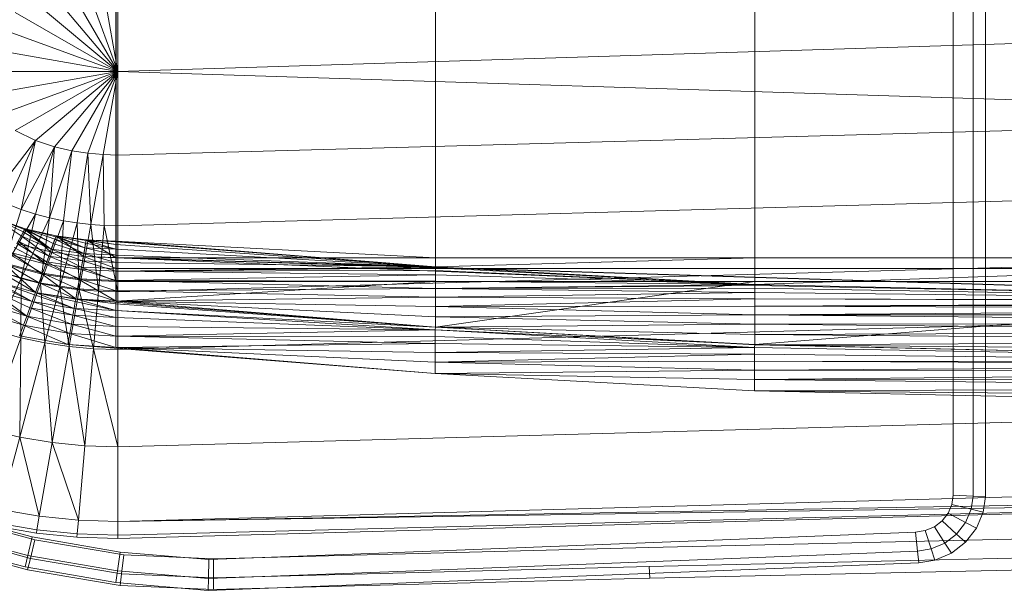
# Model space of a CAD drawing. Header units: metres. Extents: x 397.7 to 427.5, y 12.7 to 28.4.
# Tile 77 of 142: x 406.869 to 407.223, y 27.037 to 27.242. Entities that reach past the tile are written whole.
import ezdxf

# ---------------------------------------------------------------- set-up
doc = ezdxf.new("R2010")
doc.units = ezdxf.units.M
doc.layers.add('A-DETL-____-MBND', color=7, linetype='Continuous', lineweight=18)

# ---------------------------------------------------------------- blocks, each defined once
blk = doc.blocks.new('Family - Inodor P2-153281-05_CLI_AIRE_P2')
at = {"layer": 'A-DETL-____-MBND', "color": 253, "true_color": 0xaaaaaa}
for p, q in [((0.51707, 0.12377), (0.51707, 0.27622)), ((0.51707, 0.12377), (0.51707, 0.27622)), ((0.51707, 0.12377), (0.51707, 0.27622)), ((0.51707, 0.27622), (0.51707, 0.12377)), ((0.52427, 0.27623), (0.52427, 0.12377)), ((0.52427, 0.27623), (0.52427, 0.12377)), ((0.52871, 0.27623), (0.52871, 0.12377)), ((0.52871, 0.27623), (0.52871, 0.12377)), ((0.21593, 0.13288), (0.21593, 0.26697)), ((0.21593, 0.26697), (0.21593, 0.13288)), ((0.33082, 0.26697), (0.33082, 0.13288)), ((0.33082, 0.26697), (0.33082, 0.13288)), ((0.33082, 0.26697), (0.33082, 0.13288)), ((0.33082, 0.26697), (0.33082, 0.13288)), ((0.44571, 0.26697), (0.44571, 0.13288)), ((0.44571, 0.26697), (0.44571, 0.13288)), ((0.44571, 0.26697), (0.44571, 0.13288)), ((0.44571, 0.26697), (0.44571, 0.13288)), ((0.21587, 0.2609), (0.21587, 0.13894)), ((0.21587, 0.2609), (0.21587, 0.13894)), ((0.21652, 0.19991), (0.19381, 0.22697)), ((0.21652, 0.19991), (0.20005, 0.22843)), ((0.21652, 0.19991), (0.20581, 0.22933)), ((0.21652, 0.19991), (0.21124, 0.22982)), ((0.21652, 0.22997), (0.21652, 0.19991)), ((0.21652, 0.19991), (0.18699, 0.22469)), ((0.21652, 0.19991), (0.17968, 0.22118)), ((0.21652, 0.19991), (0.17244, 0.21596)), ((0.7262, 0.2159), (0.21652, 0.19991)), ((0.21652, 0.19991), (0.16667, 0.2087)), ((0.21652, 0.19991), (0.16439, 0.19991)), ((0.21652, 0.19991), (0.16667, 0.19112)), ((0.21652, 0.19991), (0.17244, 0.18387)), ((0.21652, 0.19991), (0.17968, 0.17865)), ((0.21652, 0.19991), (0.18699, 0.17514)), ((0.21652, 0.19991), (0.19381, 0.17286)), ((0.21652, 0.19991), (0.20005, 0.17139)), ((0.21652, 0.19991), (0.20581, 0.1705)), ((0.21652, 0.19991), (0.21124, 0.17001)), ((0.7262, 0.18393), (0.21652, 0.19991)), ((0.21652, 0.16986), (0.21652, 0.19991)), ((0.7262, 0.18393), (0.21652, 0.16986)), ((0.18699, 0.17514), (0.17968, 0.17865)), ((0.18699, 0.17514), (0.1714, 0.1548)), ((0.18699, 0.17514), (0.17661, 0.15235)), ((0.18179, 0.15031), (0.18699, 0.17514)), ((0.19381, 0.17286), (0.18699, 0.17514)), ((0.19381, 0.17286), (0.18179, 0.15031)), ((0.19381, 0.17286), (0.18692, 0.14864)), ((0.19198, 0.14729), (0.19381, 0.17286)), ((0.20005, 0.17139), (0.19198, 0.14729)), ((0.20005, 0.17139), (0.19381, 0.17286)), ((0.19698, 0.14623), (0.20005, 0.17139)), ((0.20581, 0.1705), (0.20005, 0.17139)), ((0.20581, 0.1705), (0.20192, 0.14543)), ((0.21124, 0.17001), (0.20581, 0.1705)), ((0.20681, 0.14488), (0.20581, 0.1705)), ((0.21124, 0.17001), (0.20681, 0.14488)), ((0.21652, 0.16986), (0.21124, 0.17001)), ((0.21167, 0.14455), (0.21124, 0.17001)), ((0.21652, 0.14444), (0.21652, 0.16986)), ((0.7262, 0.15852), (0.21652, 0.14444)), ((0.18179, 0.15031), (0.17661, 0.15235)), ((0.17482, 0.12769), (0.18179, 0.15031)), ((0.18692, 0.14864), (0.18179, 0.15031)), ((0.18319, 0.14332), (0.1718, 0.14741)), ((0.1718, 0.14741), (0.18319, 0.14332)), ((0.1718, 0.14741), (0.18319, 0.14332)), ((0.1718, 0.14741), (0.18319, 0.14332)), ((0.1718, 0.14741), (0.18303, 0.14305)), ((0.1718, 0.14741), (0.18303, 0.14305)), ((0.1718, 0.14741), (0.18254, 0.1422)), ((0.1718, 0.14741), (0.18254, 0.1422)), ((0.1718, 0.14741), (0.18174, 0.14081)), ((0.1718, 0.14741), (0.18174, 0.14081)), ((0.18692, 0.14864), (0.17482, 0.12769)), ((0.1818, 0.12547), (0.18692, 0.14864)), ((0.19198, 0.14729), (0.1818, 0.12547)), ((0.19198, 0.14729), (0.18692, 0.14864)), ((0.18878, 0.1237), (0.19198, 0.14729)), ((0.19698, 0.14623), (0.18878, 0.1237)), ((0.19698, 0.14623), (0.19198, 0.14729)), ((0.19574, 0.12235), (0.19698, 0.14623)), ((0.20192, 0.14543), (0.19574, 0.12235)), ((0.20192, 0.14543), (0.19698, 0.14623)), ((0.20681, 0.14488), (0.20192, 0.14543)), ((0.20268, 0.12141), (0.20192, 0.14543)), ((0.18319, 0.14332), (0.18021, 0.13804)), ((0.18319, 0.14332), (0.18021, 0.13804)), ((0.18254, 0.1422), (0.18174, 0.14081)), ((0.18254, 0.1422), (0.18174, 0.14081)), ((0.18303, 0.14305), (0.18254, 0.1422)), ((0.18303, 0.14305), (0.18254, 0.1422)), ((0.1926, 0.136), (0.18254, 0.1422)), ((0.18254, 0.1422), (0.1926, 0.136)), ((0.18319, 0.14332), (0.18303, 0.14305)), ((0.18319, 0.14332), (0.18303, 0.14305)), ((0.19335, 0.13804), (0.18303, 0.14305)), ((0.18303, 0.14305), (0.1926, 0.136)), ((0.18303, 0.14305), (0.19335, 0.13804)), ((0.18303, 0.14305), (0.1926, 0.136)), ((0.19434, 0.14076), (0.18319, 0.14332)), ((0.18319, 0.14332), (0.19434, 0.14076)), ((0.18319, 0.14332), (0.19232, 0.13505)), ((0.18319, 0.14332), (0.19232, 0.13505)), ((0.19434, 0.14076), (0.18319, 0.14332)), ((0.18319, 0.14332), (0.19335, 0.13804)), ((0.18319, 0.14332), (0.19434, 0.14076)), ((0.18319, 0.14332), (0.19423, 0.14047)), ((0.18319, 0.14332), (0.19423, 0.14047)), ((0.18319, 0.14332), (0.19389, 0.13955)), ((0.18319, 0.14332), (0.19389, 0.13955)), ((0.18319, 0.14332), (0.19335, 0.13804)), ((0.20681, 0.14488), (0.20268, 0.12141)), ((0.21167, 0.14455), (0.20681, 0.14488)), ((0.2096, 0.12085), (0.20681, 0.14488)), ((0.21167, 0.14455), (0.2096, 0.12085)), ((0.21652, 0.14444), (0.21167, 0.14455)), ((0.21652, 0.12067), (0.21167, 0.14455)), ((0.21652, 0.14444), (0.21652, 0.12067)), ((0.18174, 0.14081), (0.18066, 0.13893)), ((0.18174, 0.14081), (0.18066, 0.13893)), ((0.19169, 0.13349), (0.18066, 0.13893)), ((0.18066, 0.13893), (0.19063, 0.13057)), ((0.18066, 0.13893), (0.19169, 0.13349)), ((0.18066, 0.13893), (0.19063, 0.13057)), ((0.1926, 0.136), (0.18174, 0.14081)), ((0.18174, 0.14081), (0.19169, 0.13349)), ((0.18174, 0.14081), (0.1926, 0.136)), ((0.18174, 0.14081), (0.19169, 0.13349)), ((0.19434, 0.14076), (0.19232, 0.13505)), ((0.19434, 0.14076), (0.19232, 0.13505)), ((0.19389, 0.13955), (0.19335, 0.13804)), ((0.19389, 0.13955), (0.19335, 0.13804)), ((0.19423, 0.14047), (0.19389, 0.13955)), ((0.19423, 0.14047), (0.19389, 0.13955)), ((0.20469, 0.13653), (0.19389, 0.13955)), ((0.19389, 0.13955), (0.20431, 0.13439)), ((0.19389, 0.13955), (0.20469, 0.13653)), ((0.19389, 0.13955), (0.20431, 0.13439)), ((0.19434, 0.14076), (0.19423, 0.14047)), ((0.19434, 0.14076), (0.19423, 0.14047)), ((0.20469, 0.13653), (0.19423, 0.14047)), ((0.19423, 0.14047), (0.20469, 0.13653)), ((0.20519, 0.13938), (0.19434, 0.14076)), ((0.19434, 0.14076), (0.20519, 0.13938)), ((0.19434, 0.14076), (0.2042, 0.1334)), ((0.19434, 0.14076), (0.2042, 0.1334)), ((0.20519, 0.13938), (0.19434, 0.14076)), ((0.19434, 0.14076), (0.20469, 0.13653)), ((0.19434, 0.14076), (0.20519, 0.13938)), ((0.19434, 0.14076), (0.20514, 0.13907)), ((0.19434, 0.14076), (0.20514, 0.13907)), ((0.19434, 0.14076), (0.20497, 0.13811)), ((0.19434, 0.14076), (0.20497, 0.13811)), ((0.19434, 0.14076), (0.20469, 0.13653)), ((0.20519, 0.13938), (0.2042, 0.1334)), ((0.20519, 0.13938), (0.2042, 0.1334)), ((0.20514, 0.13907), (0.20497, 0.13811)), ((0.20514, 0.13907), (0.20497, 0.13811)), ((0.20519, 0.13938), (0.20514, 0.13907)), ((0.20519, 0.13938), (0.20514, 0.13907)), ((0.21587, 0.13765), (0.20514, 0.13907)), ((0.20514, 0.13907), (0.21587, 0.13605)), ((0.20514, 0.13907), (0.21587, 0.13765)), ((0.20514, 0.13907), (0.21587, 0.13605)), ((0.20519, 0.13938), (0.21587, 0.13894)), ((0.20519, 0.13938), (0.21587, 0.13894)), ((0.20519, 0.13938), (0.21593, 0.13288)), ((0.20519, 0.13938), (0.21593, 0.13288)), ((0.21587, 0.13894), (0.20519, 0.13938)), ((0.20519, 0.13938), (0.21587, 0.13765)), ((0.20519, 0.13938), (0.21587, 0.13894)), ((0.20519, 0.13938), (0.21587, 0.13863)), ((0.20519, 0.13938), (0.21587, 0.13863)), ((0.20519, 0.13938), (0.21587, 0.13765)), ((0.33082, 0.1296), (0.21587, 0.13894)), ((0.21587, 0.13894), (0.33082, 0.13288)), ((0.21593, 0.13288), (0.21587, 0.13894)), ((0.21587, 0.13894), (0.33082, 0.13288)), ((0.21587, 0.13894), (0.33082, 0.13288)), ((0.21587, 0.13894), (0.21593, 0.13288)), ((0.21587, 0.13894), (0.33082, 0.13288)), ((0.21587, 0.13894), (0.21593, 0.13288)), ((0.33082, 0.1296), (0.21587, 0.13894)), ((0.21587, 0.13894), (0.21587, 0.13863)), ((0.21587, 0.13894), (0.33082, 0.1296)), ((0.21587, 0.13894), (0.21587, 0.13863)), ((0.21587, 0.13863), (0.21587, 0.13765)), ((0.33082, 0.1296), (0.21587, 0.13863)), ((0.21587, 0.13863), (0.33082, 0.1296)), ((0.21587, 0.13863), (0.21587, 0.13765)), ((0.19099, 0.13139), (0.17826, 0.13467)), ((0.17826, 0.13467), (0.19099, 0.13139)), ((0.17826, 0.13467), (0.18939, 0.127)), ((0.17826, 0.13467), (0.18939, 0.127)), ((0.19063, 0.13057), (0.17932, 0.13662)), ((0.17932, 0.13662), (0.19063, 0.13057)), ((0.19232, 0.13505), (0.18021, 0.13804)), ((0.19232, 0.13505), (0.18021, 0.13804)), ((0.18021, 0.13804), (0.19232, 0.13505)), ((0.18021, 0.13804), (0.19099, 0.13139)), ((0.18021, 0.13804), (0.19099, 0.13139)), ((0.19232, 0.13505), (0.19099, 0.13139)), ((0.19232, 0.13505), (0.19099, 0.13139)), ((0.1926, 0.136), (0.19169, 0.13349)), ((0.1926, 0.136), (0.19169, 0.13349)), ((0.2042, 0.1334), (0.19232, 0.13505)), ((0.2042, 0.1334), (0.19232, 0.13505)), ((0.19232, 0.13505), (0.2042, 0.1334)), ((0.19232, 0.13505), (0.20352, 0.12956)), ((0.19232, 0.13505), (0.20352, 0.12956)), ((0.19335, 0.13804), (0.1926, 0.136)), ((0.19335, 0.13804), (0.1926, 0.136)), ((0.20431, 0.13439), (0.1926, 0.136)), ((0.1926, 0.136), (0.20431, 0.13439)), ((0.1926, 0.136), (0.20385, 0.13176)), ((0.1926, 0.136), (0.20385, 0.13176)), ((0.20431, 0.13439), (0.19335, 0.13804)), ((0.19335, 0.13804), (0.20431, 0.13439)), ((0.20469, 0.13653), (0.20431, 0.13439)), ((0.20469, 0.13653), (0.20431, 0.13439)), ((0.20497, 0.13811), (0.20469, 0.13653)), ((0.20497, 0.13811), (0.20469, 0.13653)), ((0.21587, 0.13605), (0.20469, 0.13653)), ((0.20469, 0.13653), (0.21587, 0.13605)), ((0.20469, 0.13653), (0.21587, 0.13388)), ((0.20469, 0.13653), (0.21587, 0.13388)), ((0.21587, 0.13605), (0.20497, 0.13811)), ((0.20497, 0.13811), (0.21587, 0.13605)), ((0.21587, 0.13765), (0.21587, 0.13605)), ((0.33082, 0.1296), (0.21587, 0.13765)), ((0.21587, 0.13765), (0.33082, 0.1296)), ((0.21587, 0.13765), (0.21587, 0.13605)), ((0.33082, 0.1296), (0.21587, 0.13605)), ((0.21587, 0.13605), (0.21587, 0.13388)), ((0.21587, 0.13605), (0.33082, 0.1296)), ((0.21587, 0.13605), (0.21587, 0.13388)), ((0.7262, 0.13475), (0.21652, 0.12067)), ((0.19063, 0.13057), (0.17777, 0.13393)), ((0.17777, 0.13393), (0.18945, 0.12735)), ((0.17777, 0.13393), (0.19063, 0.13057)), ((0.17777, 0.13393), (0.18945, 0.12735)), ((0.19099, 0.13139), (0.18939, 0.127)), ((0.19099, 0.13139), (0.18939, 0.127)), ((0.19169, 0.13349), (0.19063, 0.13057)), ((0.19169, 0.13349), (0.19063, 0.13057)), ((0.20352, 0.12956), (0.19099, 0.13139)), ((0.19099, 0.13139), (0.20352, 0.12956)), ((0.19099, 0.13139), (0.20271, 0.12496)), ((0.19099, 0.13139), (0.20271, 0.12496)), ((0.20385, 0.13176), (0.19169, 0.13349)), ((0.19169, 0.13349), (0.20385, 0.13176)), ((0.19169, 0.13349), (0.20331, 0.1287)), ((0.19169, 0.13349), (0.20331, 0.1287)), ((0.20385, 0.13176), (0.20331, 0.1287)), ((0.20385, 0.13176), (0.20331, 0.1287)), ((0.2042, 0.1334), (0.20352, 0.12956)), ((0.2042, 0.1334), (0.20352, 0.12956)), ((0.20431, 0.13439), (0.20385, 0.13176)), ((0.20431, 0.13439), (0.20385, 0.13176)), ((0.21587, 0.1312), (0.20385, 0.13176)), ((0.20385, 0.13176), (0.21587, 0.1312)), ((0.20385, 0.13176), (0.21587, 0.1281)), ((0.20385, 0.13176), (0.21587, 0.1281)), ((0.21593, 0.13288), (0.2042, 0.1334)), ((0.2042, 0.1334), (0.21593, 0.13288)), ((0.2042, 0.1334), (0.7256, 0.11726)), ((0.7262, 0.11723), (0.2042, 0.1334)), ((0.2042, 0.1334), (0.7256, 0.11726)), ((0.21593, 0.13288), (0.2042, 0.1334)), ((0.2042, 0.1334), (0.21593, 0.13288)), ((0.2042, 0.1334), (0.21593, 0.12899)), ((0.2042, 0.1334), (0.21593, 0.12899)), ((0.21587, 0.13388), (0.20431, 0.13439)), ((0.20431, 0.13439), (0.21587, 0.13388)), ((0.20431, 0.13439), (0.21587, 0.1312)), ((0.20431, 0.13439), (0.21587, 0.1312)), ((0.33082, 0.1296), (0.21587, 0.13388)), ((0.21587, 0.13388), (0.21587, 0.1312)), ((0.21587, 0.13388), (0.33082, 0.1296)), ((0.21587, 0.13388), (0.21587, 0.1312)), ((0.33082, 0.1296), (0.21587, 0.1312)), ((0.21587, 0.1312), (0.21587, 0.1281)), ((0.21587, 0.1312), (0.33082, 0.1296)), ((0.21587, 0.1312), (0.21587, 0.1281)), ((0.33082, 0.13288), (0.21593, 0.13288)), ((0.33082, 0.13288), (0.21593, 0.13288)), ((0.21593, 0.13288), (0.7256, 0.11726)), ((0.33082, 0.1296), (0.21593, 0.13288)), ((0.33082, 0.13288), (0.21593, 0.13288)), ((0.21593, 0.13288), (0.33082, 0.1296)), ((0.21593, 0.13288), (0.44571, 0.12326)), ((0.21593, 0.13288), (0.44571, 0.12326)), ((0.21593, 0.13288), (0.7256, 0.11726)), ((0.21593, 0.13288), (0.33082, 0.13288)), ((0.21593, 0.13288), (0.21593, 0.12899)), ((0.33082, 0.13288), (0.21593, 0.13288)), ((0.21593, 0.13288), (0.21593, 0.12899)), ((0.33082, 0.13288), (0.33082, 0.1296)), ((0.44571, 0.13288), (0.33082, 0.13288)), ((0.44571, 0.13288), (0.33082, 0.1296)), ((0.44571, 0.13288), (0.33082, 0.13288)), ((0.44571, 0.13288), (0.33082, 0.1296)), ((0.44571, 0.13288), (0.33082, 0.13288)), ((0.44571, 0.13288), (0.33082, 0.13288)), ((0.33082, 0.13288), (0.33082, 0.12899)), ((0.33082, 0.13288), (0.33082, 0.12899)), ((0.72561, 0.13288), (0.44571, 0.13288)), ((0.72561, 0.13288), (0.44571, 0.12326)), ((0.72561, 0.13288), (0.44571, 0.13288)), ((0.44571, 0.12326), (0.44571, 0.13288)), ((0.72561, 0.13288), (0.44571, 0.12326)), ((0.44571, 0.13288), (0.44571, 0.12326)), ((0.72561, 0.13288), (0.44571, 0.13288)), ((0.72561, 0.13288), (0.44571, 0.13288)), ((0.44571, 0.13288), (0.44571, 0.12899)), ((0.44571, 0.13288), (0.44571, 0.12899)), ((0.1882, 0.12391), (0.17422, 0.12779)), ((0.17422, 0.12779), (0.18691, 0.12037)), ((0.17422, 0.12779), (0.1882, 0.12391)), ((0.17422, 0.12779), (0.18691, 0.12037)), ((0.1818, 0.12547), (0.17482, 0.12769)), ((0.18939, 0.127), (0.17592, 0.13062)), ((0.17592, 0.13062), (0.18939, 0.127)), ((0.17592, 0.13062), (0.187, 0.12044)), ((0.17592, 0.13062), (0.187, 0.12044)), ((0.18945, 0.12735), (0.17605, 0.13096)), ((0.17605, 0.13096), (0.1882, 0.12391)), ((0.17605, 0.13096), (0.18945, 0.12735)), ((0.17605, 0.13096), (0.1882, 0.12391)), ((0.19063, 0.13057), (0.18945, 0.12735)), ((0.19063, 0.13057), (0.18945, 0.12735)), ((0.20331, 0.1287), (0.19063, 0.13057)), ((0.19063, 0.13057), (0.20331, 0.1287)), ((0.19063, 0.13057), (0.20272, 0.12532)), ((0.19063, 0.13057), (0.20272, 0.12532)), ((0.20352, 0.12956), (0.20271, 0.12496)), ((0.20352, 0.12956), (0.20271, 0.12496)), ((0.20331, 0.1287), (0.20272, 0.12532)), ((0.20331, 0.1287), (0.20272, 0.12532)), ((0.21587, 0.1281), (0.20331, 0.1287)), ((0.20331, 0.1287), (0.21587, 0.1281)), ((0.20331, 0.1287), (0.21587, 0.12467)), ((0.20331, 0.1287), (0.21587, 0.12467)), ((0.21593, 0.12899), (0.20352, 0.12956)), ((0.20352, 0.12956), (0.21593, 0.12899)), ((0.20352, 0.12956), (0.21593, 0.12431)), ((0.20352, 0.12956), (0.21593, 0.12431)), ((0.33082, 0.1296), (0.21587, 0.1281)), ((0.33082, 0.1296), (0.21587, 0.1281)), ((0.33082, 0.12929), (0.21587, 0.1281)), ((0.33082, 0.12929), (0.21587, 0.1281)), ((0.33082, 0.12831), (0.21587, 0.1281)), ((0.33082, 0.12831), (0.21587, 0.1281)), ((0.21587, 0.1281), (0.21587, 0.12467)), ((0.33082, 0.12671), (0.21587, 0.1281)), ((0.21587, 0.1281), (0.33082, 0.12671)), ((0.21587, 0.1281), (0.21587, 0.12467)), ((0.33082, 0.12899), (0.21593, 0.12899)), ((0.21593, 0.12899), (0.21593, 0.12431)), ((0.33082, 0.12899), (0.21593, 0.12899)), ((0.21593, 0.12899), (0.21593, 0.12431)), ((0.44571, 0.12326), (0.33082, 0.1296)), ((0.33082, 0.1296), (0.44571, 0.12326)), ((0.44571, 0.12326), (0.33082, 0.1296)), ((0.33082, 0.1296), (0.33082, 0.12929)), ((0.33082, 0.1296), (0.44571, 0.12326)), ((0.33082, 0.1296), (0.33082, 0.12929)), ((0.44571, 0.12326), (0.33082, 0.12929)), ((0.33082, 0.12929), (0.33082, 0.12831)), ((0.33082, 0.12929), (0.44571, 0.12326)), ((0.33082, 0.12929), (0.33082, 0.12831)), ((0.44571, 0.12899), (0.33082, 0.12899)), ((0.44571, 0.12899), (0.33082, 0.12899)), ((0.33082, 0.12899), (0.33082, 0.12431)), ((0.33082, 0.12899), (0.33082, 0.12431)), ((0.44571, 0.12326), (0.33082, 0.12831)), ((0.33082, 0.12831), (0.33082, 0.12671)), ((0.33082, 0.12831), (0.44571, 0.12326)), ((0.33082, 0.12831), (0.33082, 0.12671)), ((0.72561, 0.12899), (0.44571, 0.12899)), ((0.72561, 0.12899), (0.44571, 0.12899)), ((0.44571, 0.12899), (0.44571, 0.12431)), ((0.44571, 0.12899), (0.44571, 0.12431)), ((0.18691, 0.12037), (0.17234, 0.12452)), ((0.187, 0.12044), (0.17243, 0.12458)), ((0.17243, 0.12458), (0.18577, 0.11721)), ((0.17243, 0.12458), (0.187, 0.12044)), ((0.17243, 0.12458), (0.18661, 0.11952)), ((0.17243, 0.12458), (0.18661, 0.11952)), ((0.17243, 0.12458), (0.18577, 0.11721)), ((0.1818, 0.12547), (0.17296, 0.1065)), ((0.18164, 0.10408), (0.1818, 0.12547)), ((0.18878, 0.1237), (0.1818, 0.12547)), ((0.18939, 0.127), (0.187, 0.12044)), ((0.18939, 0.127), (0.187, 0.12044)), ((0.18945, 0.12735), (0.1882, 0.12391)), ((0.18945, 0.12735), (0.1882, 0.12391)), ((0.20271, 0.12496), (0.18939, 0.127)), ((0.18939, 0.127), (0.20271, 0.12496)), ((0.18939, 0.127), (0.2015, 0.11809)), ((0.18939, 0.127), (0.2015, 0.11809)), ((0.20272, 0.12532), (0.18945, 0.12735)), ((0.18945, 0.12735), (0.20272, 0.12532)), ((0.18945, 0.12735), (0.20208, 0.12172)), ((0.18945, 0.12735), (0.20208, 0.12172)), ((0.20271, 0.12496), (0.2015, 0.11809)), ((0.20271, 0.12496), (0.2015, 0.11809)), ((0.20272, 0.12532), (0.20208, 0.12172)), ((0.20272, 0.12532), (0.20208, 0.12172)), ((0.21593, 0.12431), (0.20271, 0.12496)), ((0.20271, 0.12496), (0.21593, 0.12431)), ((0.20271, 0.12496), (0.21593, 0.11733)), ((0.20271, 0.12496), (0.21593, 0.11733)), ((0.21587, 0.12467), (0.20272, 0.12532)), ((0.20272, 0.12532), (0.21587, 0.12467)), ((0.20272, 0.12532), (0.21587, 0.12101)), ((0.20272, 0.12532), (0.21587, 0.12101)), ((0.33082, 0.12671), (0.21587, 0.12467)), ((0.33082, 0.12671), (0.21587, 0.12467)), ((0.33082, 0.12454), (0.21587, 0.12467)), ((0.21587, 0.12467), (0.21587, 0.12101)), ((0.21587, 0.12467), (0.33082, 0.12454)), ((0.21587, 0.12467), (0.33082, 0.12186)), ((0.21587, 0.12467), (0.33082, 0.12186)), ((0.21587, 0.12467), (0.21587, 0.12101)), ((0.33082, 0.12431), (0.21593, 0.12431)), ((0.21593, 0.12431), (0.21593, 0.11733)), ((0.33082, 0.12431), (0.21593, 0.11733)), ((0.33082, 0.12431), (0.21593, 0.12431)), ((0.21593, 0.11733), (0.21593, 0.12431)), ((0.33082, 0.12431), (0.21593, 0.11733)), ((0.44571, 0.12326), (0.33082, 0.12671)), ((0.33082, 0.12671), (0.33082, 0.12454)), ((0.33082, 0.12671), (0.44571, 0.12326)), ((0.33082, 0.12671), (0.33082, 0.12454)), ((0.44571, 0.12326), (0.33082, 0.12454)), ((0.33082, 0.12454), (0.33082, 0.12186)), ((0.33082, 0.12454), (0.44571, 0.12326)), ((0.33082, 0.12454), (0.33082, 0.12186)), ((0.44571, 0.12431), (0.33082, 0.12431)), ((0.44571, 0.12431), (0.33082, 0.10799)), ((0.44571, 0.12431), (0.33082, 0.12431)), ((0.33082, 0.10799), (0.33082, 0.12431)), ((0.44571, 0.12431), (0.33082, 0.10799)), ((0.33082, 0.12431), (0.33082, 0.10799)), ((0.72561, 0.12431), (0.44571, 0.12431)), ((0.72561, 0.12431), (0.44571, 0.12431)), ((0.44572, 0.10165), (0.44571, 0.12431)), ((0.44571, 0.12431), (0.44572, 0.10165)), ((0.72561, 0.12431), (0.44572, 0.10165)), ((0.72561, 0.12431), (0.44572, 0.10165)), ((0.18577, 0.11721), (0.17066, 0.12161)), ((0.17066, 0.12161), (0.18381, 0.11184)), ((0.17066, 0.12161), (0.18577, 0.11721)), ((0.17066, 0.12161), (0.18494, 0.11492)), ((0.17066, 0.12161), (0.18494, 0.11492)), ((0.17066, 0.12161), (0.18381, 0.11184)), ((0.18577, 0.11721), (0.17189, 0.12374)), ((0.17189, 0.12374), (0.18577, 0.11721)), ((0.18878, 0.1237), (0.18164, 0.10408)), ((0.187, 0.12044), (0.18661, 0.11952)), ((0.187, 0.12044), (0.18661, 0.11952)), ((0.1882, 0.12391), (0.18691, 0.12037)), ((0.1882, 0.12391), (0.18691, 0.12037)), ((0.2015, 0.11809), (0.187, 0.12044)), ((0.187, 0.12044), (0.20085, 0.1147)), ((0.187, 0.12044), (0.2015, 0.11809)), ((0.187, 0.12044), (0.20127, 0.11712)), ((0.187, 0.12044), (0.20127, 0.11712)), ((0.187, 0.12044), (0.20085, 0.1147)), ((0.20208, 0.12172), (0.1882, 0.12391)), ((0.1882, 0.12391), (0.20208, 0.12172)), ((0.1882, 0.12391), (0.20142, 0.11801)), ((0.1882, 0.12391), (0.20142, 0.11801)), ((0.19574, 0.12235), (0.18878, 0.1237)), ((0.19035, 0.10224), (0.18878, 0.1237)), ((0.19574, 0.12235), (0.19035, 0.10224)), ((0.20268, 0.12141), (0.19574, 0.12235)), ((0.19907, 0.10094), (0.19574, 0.12235)), ((0.20268, 0.12141), (0.19907, 0.10094)), ((0.20208, 0.12172), (0.20142, 0.11801)), ((0.20208, 0.12172), (0.20142, 0.11801)), ((0.21587, 0.12101), (0.20208, 0.12172)), ((0.20208, 0.12172), (0.21587, 0.12101)), ((0.20208, 0.12172), (0.21587, 0.11724)), ((0.20208, 0.12172), (0.21587, 0.11724)), ((0.2096, 0.12085), (0.20268, 0.12141)), ((0.20779, 0.10017), (0.20268, 0.12141)), ((0.2096, 0.12085), (0.20779, 0.10017)), ((0.21652, 0.12067), (0.2096, 0.12085)), ((0.33082, 0.12186), (0.21587, 0.12101)), ((0.33082, 0.12186), (0.21587, 0.12101)), ((0.33082, 0.11876), (0.21587, 0.12101)), ((0.21587, 0.12101), (0.21587, 0.11724)), ((0.21587, 0.12101), (0.33082, 0.11876)), ((0.21587, 0.12101), (0.21587, 0.11724)), ((0.21652, 0.12067), (0.21652, 0.09991)), ((0.44571, 0.12326), (0.33082, 0.12186)), ((0.44571, 0.12326), (0.33082, 0.12186)), ((0.44571, 0.12295), (0.33082, 0.12186)), ((0.44571, 0.12295), (0.33082, 0.12186)), ((0.44571, 0.12197), (0.33082, 0.12186)), ((0.44571, 0.12197), (0.33082, 0.12186)), ((0.44571, 0.12037), (0.33082, 0.12186)), ((0.33082, 0.12186), (0.33082, 0.11876)), ((0.33082, 0.12186), (0.44571, 0.12037)), ((0.33082, 0.12186), (0.33082, 0.11876)), ((0.7256, 0.11726), (0.44571, 0.12326)), ((0.44571, 0.12326), (0.7256, 0.11726)), ((0.7256, 0.11726), (0.44571, 0.12326)), ((0.44571, 0.12326), (0.44571, 0.12295)), ((0.44571, 0.12326), (0.7256, 0.11726)), ((0.44571, 0.12326), (0.44571, 0.12295)), ((0.7256, 0.11726), (0.44571, 0.12295)), ((0.44571, 0.12295), (0.44571, 0.12197)), ((0.44571, 0.12295), (0.7256, 0.11726)), ((0.44571, 0.12295), (0.44571, 0.12197)), ((0.7256, 0.11726), (0.44571, 0.12197)), ((0.44571, 0.12197), (0.44571, 0.12037)), ((0.44571, 0.12197), (0.7256, 0.11726)), ((0.44571, 0.12197), (0.44571, 0.12037)), ((0.51703, 0.04754), (0.51707, 0.12377)), ((0.51703, 0.04754), (0.51707, 0.12377)), ((0.51703, 0.04754), (0.51707, 0.12377)), ((0.51707, 0.12377), (0.51703, 0.04754)), ((0.52427, 0.12377), (0.52422, 0.0471)), ((0.52427, 0.12377), (0.52422, 0.0471)), ((0.52871, 0.12377), (0.52867, 0.04683)), ((0.52871, 0.12377), (0.52867, 0.04683)), ((0.18381, 0.11184), (0.16944, 0.1195)), ((0.16944, 0.1195), (0.18381, 0.11184)), ((0.18577, 0.11721), (0.18494, 0.11492)), ((0.18577, 0.11721), (0.18494, 0.11492)), ((0.18661, 0.11952), (0.18577, 0.11721)), ((0.18661, 0.11952), (0.18577, 0.11721)), ((0.20085, 0.1147), (0.18577, 0.11721)), ((0.18577, 0.11721), (0.20042, 0.1123)), ((0.18577, 0.11721), (0.20085, 0.1147)), ((0.18577, 0.11721), (0.20042, 0.1123)), ((0.20085, 0.1147), (0.18661, 0.11952)), ((0.18661, 0.11952), (0.20085, 0.1147)), ((0.20142, 0.11801), (0.18691, 0.12037)), ((0.20127, 0.11712), (0.20085, 0.1147)), ((0.20127, 0.11712), (0.20085, 0.1147)), ((0.2015, 0.11809), (0.20127, 0.11712)), ((0.2015, 0.11809), (0.20127, 0.11712)), ((0.21587, 0.11388), (0.20127, 0.11712)), ((0.20127, 0.11712), (0.21587, 0.11388)), ((0.21587, 0.11724), (0.20142, 0.11801)), ((0.20142, 0.11801), (0.21587, 0.11724)), ((0.20142, 0.11801), (0.33082, 0.1079)), ((0.21593, 0.11733), (0.2015, 0.11809)), ((0.2015, 0.11809), (0.21593, 0.11733)), ((0.2015, 0.11809), (0.21587, 0.11634)), ((0.2015, 0.11809), (0.21587, 0.11388)), ((0.2015, 0.11809), (0.21587, 0.11634)), ((0.2015, 0.11809), (0.21587, 0.11388)), ((0.33082, 0.11876), (0.21587, 0.11724)), ((0.33082, 0.11876), (0.21587, 0.11724)), ((0.21593, 0.11733), (0.21587, 0.11634)), ((0.21593, 0.11733), (0.21587, 0.11634)), ((0.33082, 0.11533), (0.21587, 0.11724)), ((0.21587, 0.11724), (0.33082, 0.1079)), ((0.21587, 0.11724), (0.33082, 0.11533)), ((0.21587, 0.11724), (0.33082, 0.11167)), ((0.21587, 0.11724), (0.33082, 0.11167)), ((0.21587, 0.11724), (0.33082, 0.1079)), ((0.33082, 0.10799), (0.21593, 0.11733)), ((0.21593, 0.11733), (0.33082, 0.10799)), ((0.44571, 0.12037), (0.33082, 0.11876)), ((0.44571, 0.12037), (0.33082, 0.11876)), ((0.44571, 0.11819), (0.33082, 0.11876)), ((0.33082, 0.11876), (0.44571, 0.11819)), ((0.33082, 0.11876), (0.33082, 0.11533)), ((0.33082, 0.11876), (0.33082, 0.11533)), ((0.44571, 0.11819), (0.33082, 0.11533)), ((0.44571, 0.11819), (0.33082, 0.11533)), ((0.7256, 0.11726), (0.44571, 0.12037)), ((0.44571, 0.12037), (0.44571, 0.11819)), ((0.44571, 0.12037), (0.7256, 0.11726)), ((0.44571, 0.12037), (0.44571, 0.11819)), ((0.7256, 0.11726), (0.44571, 0.11819)), ((0.44571, 0.11819), (0.7256, 0.11726)), ((0.44571, 0.11819), (0.7256, 0.11694)), ((0.44571, 0.11819), (0.7256, 0.11694)), ((0.44571, 0.11819), (0.44571, 0.11552)), ((0.44571, 0.11819), (0.44571, 0.11552)), ((0.7256, 0.11694), (0.44571, 0.11552)), ((0.7256, 0.11694), (0.44571, 0.11552)), ((0.18265, 0.10863), (0.16609, 0.1137)), ((0.16609, 0.1137), (0.18265, 0.10863)), ((0.18381, 0.11184), (0.1678, 0.11666)), ((0.1678, 0.11666), (0.18265, 0.10863)), ((0.1678, 0.11666), (0.18381, 0.11184)), ((0.1678, 0.11666), (0.18265, 0.10863)), ((0.18494, 0.11492), (0.18381, 0.11184)), ((0.18494, 0.11492), (0.18381, 0.11184)), ((0.20042, 0.1123), (0.18494, 0.11492)), ((0.18494, 0.11492), (0.20042, 0.1123)), ((0.18494, 0.11492), (0.19985, 0.10907)), ((0.18494, 0.11492), (0.19985, 0.10907)), ((0.20085, 0.1147), (0.20042, 0.1123)), ((0.20085, 0.1147), (0.20042, 0.1123)), ((0.21587, 0.11388), (0.20085, 0.1147)), ((0.20085, 0.1147), (0.21587, 0.11388)), ((0.20085, 0.1147), (0.21587, 0.11145)), ((0.20085, 0.1147), (0.21587, 0.11145)), ((0.21587, 0.11634), (0.21587, 0.11388)), ((0.33082, 0.10799), (0.21587, 0.11634)), ((0.21587, 0.11634), (0.33082, 0.10799)), ((0.21587, 0.11634), (0.21587, 0.11388)), ((0.33082, 0.10799), (0.21587, 0.11388)), ((0.21587, 0.11388), (0.21587, 0.11145)), ((0.21587, 0.11388), (0.33077, 0.10699)), ((0.21587, 0.11388), (0.21587, 0.11145)), ((0.21587, 0.11388), (0.33082, 0.10799)), ((0.21587, 0.11388), (0.33077, 0.10699)), ((0.7262, 0.11399), (0.21652, 0.09991)), ((0.44571, 0.11552), (0.33082, 0.11533)), ((0.44571, 0.11552), (0.33082, 0.11533)), ((0.33082, 0.11533), (0.33082, 0.11167)), ((0.44571, 0.11242), (0.33082, 0.11533)), ((0.33082, 0.11533), (0.44571, 0.11242)), ((0.33082, 0.11533), (0.33082, 0.11167)), ((0.7256, 0.11596), (0.44571, 0.11552)), ((0.7256, 0.11596), (0.44571, 0.11552)), ((0.7256, 0.11436), (0.44571, 0.11552)), ((0.44571, 0.11552), (0.44571, 0.11242)), ((0.44571, 0.11552), (0.7256, 0.11436)), ((0.44571, 0.11552), (0.44571, 0.11242)), ((0.7256, 0.11436), (0.44571, 0.11242)), ((0.7256, 0.11436), (0.44571, 0.11242)), ((0.18381, 0.11184), (0.18265, 0.10863)), ((0.18381, 0.11184), (0.18265, 0.10863)), ((0.19985, 0.10907), (0.18381, 0.11184)), ((0.18381, 0.11184), (0.19985, 0.10907)), ((0.18381, 0.11184), (0.19926, 0.1057)), ((0.18381, 0.11184), (0.19926, 0.1057)), ((0.20042, 0.1123), (0.19985, 0.10907)), ((0.20042, 0.1123), (0.19985, 0.10907)), ((0.21587, 0.11145), (0.20042, 0.1123)), ((0.20042, 0.1123), (0.21587, 0.11145)), ((0.20042, 0.1123), (0.21587, 0.10817)), ((0.20042, 0.1123), (0.21587, 0.10817)), ((0.33077, 0.10699), (0.21587, 0.11145)), ((0.21587, 0.11145), (0.21587, 0.10817)), ((0.21587, 0.11145), (0.33077, 0.10699)), ((0.21587, 0.11145), (0.21587, 0.10817)), ((0.44571, 0.11242), (0.33082, 0.11167)), ((0.44571, 0.11242), (0.33082, 0.11167)), ((0.33082, 0.11167), (0.33082, 0.1079)), ((0.44571, 0.10898), (0.33082, 0.11167)), ((0.33082, 0.11167), (0.44571, 0.10898)), ((0.33082, 0.11167), (0.33082, 0.1079)), ((0.7256, 0.11219), (0.44571, 0.11242)), ((0.44571, 0.11242), (0.7256, 0.11219)), ((0.44571, 0.11242), (0.7256, 0.10951)), ((0.44571, 0.11242), (0.44571, 0.10898)), ((0.44571, 0.11242), (0.7256, 0.10951)), ((0.44571, 0.11242), (0.44571, 0.10898)), ((0.18164, 0.10408), (0.17296, 0.1065)), ((0.18265, 0.10863), (0.18124, 0.10478)), ((0.18265, 0.10863), (0.18124, 0.10478)), ((0.19926, 0.1057), (0.18265, 0.10863)), ((0.18265, 0.10863), (0.19926, 0.1057)), ((0.18265, 0.10863), (0.19854, 0.10167)), ((0.18265, 0.10863), (0.19854, 0.10167)), ((0.19985, 0.10907), (0.19926, 0.1057)), ((0.19985, 0.10907), (0.19926, 0.1057)), ((0.21587, 0.10817), (0.19985, 0.10907)), ((0.19985, 0.10907), (0.21587, 0.10817)), ((0.19985, 0.10907), (0.21587, 0.10475)), ((0.19985, 0.10907), (0.21587, 0.10475)), ((0.33077, 0.10699), (0.21587, 0.10817)), ((0.21587, 0.10817), (0.21587, 0.10475)), ((0.21587, 0.10817), (0.33077, 0.10699)), ((0.21587, 0.10817), (0.21587, 0.10475)), ((0.33077, 0.10699), (0.21587, 0.10475)), ((0.33077, 0.10699), (0.21587, 0.10475)), ((0.33082, 0.10799), (0.33077, 0.10699)), ((0.33082, 0.10799), (0.33077, 0.10699)), ((0.44572, 0.10165), (0.33077, 0.10699)), ((0.33077, 0.10699), (0.33077, 0.10454)), ((0.33077, 0.10699), (0.44566, 0.10065)), ((0.33077, 0.10699), (0.33077, 0.10454)), ((0.33077, 0.10699), (0.44572, 0.10165)), ((0.33077, 0.10699), (0.44566, 0.10065)), ((0.44571, 0.10898), (0.33082, 0.1079)), ((0.44571, 0.10898), (0.33082, 0.1079)), ((0.44572, 0.10165), (0.33082, 0.10799)), ((0.33082, 0.10799), (0.44572, 0.10165)), ((0.44571, 0.10533), (0.33082, 0.1079)), ((0.33082, 0.1079), (0.44571, 0.10533)), ((0.33082, 0.1079), (0.44571, 0.10156)), ((0.7256, 0.10951), (0.44571, 0.10898)), ((0.7256, 0.10951), (0.44571, 0.10898)), ((0.7256, 0.10641), (0.44571, 0.10898)), ((0.44571, 0.10898), (0.44571, 0.10533)), ((0.44571, 0.10898), (0.7256, 0.10641)), ((0.44571, 0.10898), (0.44571, 0.10533)), ((0.7256, 0.10641), (0.44571, 0.10533)), ((0.7256, 0.10641), (0.44571, 0.10533)), ((0.18164, 0.10408), (0.16961, 0.07104)), ((0.19854, 0.10167), (0.18124, 0.10478)), ((0.18126, 0.06833), (0.18164, 0.10408)), ((0.19035, 0.10224), (0.18164, 0.10408)), ((0.19926, 0.1057), (0.19854, 0.10167)), ((0.19926, 0.1057), (0.19854, 0.10167)), ((0.21587, 0.10475), (0.19926, 0.1057)), ((0.19926, 0.1057), (0.21587, 0.10475)), ((0.19926, 0.1057), (0.21587, 0.10065)), ((0.19926, 0.1057), (0.21587, 0.10065)), ((0.33077, 0.10454), (0.21587, 0.10475)), ((0.21587, 0.10475), (0.21587, 0.10065)), ((0.21587, 0.10475), (0.33077, 0.10454)), ((0.21587, 0.10475), (0.33077, 0.1021)), ((0.21587, 0.10475), (0.33077, 0.1021)), ((0.21587, 0.10475), (0.21587, 0.10065)), ((0.44566, 0.10065), (0.33077, 0.10454)), ((0.33077, 0.10454), (0.33077, 0.1021)), ((0.33077, 0.10454), (0.44566, 0.10065)), ((0.33077, 0.10454), (0.33077, 0.1021)), ((0.44571, 0.10533), (0.44571, 0.10156)), ((0.7256, 0.10298), (0.44571, 0.10533)), ((0.44571, 0.10533), (0.7256, 0.10298)), ((0.44571, 0.10533), (0.44571, 0.10156)), ((0.7256, 0.10298), (0.44571, 0.10156)), ((0.7256, 0.10298), (0.44571, 0.10156)), ((0.19035, 0.10224), (0.18126, 0.06833)), ((0.19907, 0.10094), (0.19035, 0.10224)), ((0.19298, 0.06641), (0.19035, 0.10224)), ((0.19907, 0.10094), (0.19298, 0.06641)), ((0.21587, 0.10065), (0.19854, 0.10167)), ((0.19854, 0.10167), (0.21587, 0.10065)), ((0.19854, 0.10167), (0.33076, 0.09131)), ((0.20779, 0.10017), (0.19907, 0.10094)), ((0.20474, 0.06526), (0.19907, 0.10094)), ((0.20779, 0.10017), (0.20474, 0.06526)), ((0.21652, 0.09991), (0.20779, 0.10017)), ((0.21652, 0.06488), (0.20779, 0.10017)), ((0.33077, 0.1021), (0.21587, 0.10065)), ((0.33077, 0.1021), (0.21587, 0.10065)), ((0.33077, 0.09882), (0.21587, 0.10065)), ((0.21587, 0.10065), (0.33076, 0.09131)), ((0.21587, 0.10065), (0.33077, 0.09882)), ((0.21587, 0.10065), (0.33077, 0.0954)), ((0.21587, 0.10065), (0.33077, 0.0954)), ((0.21587, 0.10065), (0.33076, 0.09131)), ((0.21652, 0.09991), (0.21652, 0.06488)), ((0.44566, 0.10065), (0.33077, 0.1021)), ((0.33077, 0.1021), (0.33077, 0.09882)), ((0.33077, 0.1021), (0.44566, 0.10065)), ((0.33077, 0.1021), (0.33077, 0.09882)), ((0.44566, 0.10065), (0.33077, 0.09882)), ((0.44566, 0.10065), (0.33077, 0.09882)), ((0.44572, 0.10165), (0.44566, 0.10065)), ((0.44572, 0.10165), (0.44566, 0.10065)), ((0.72555, 0.09531), (0.44566, 0.10065)), ((0.44566, 0.10065), (0.44566, 0.0982)), ((0.44566, 0.10065), (0.72555, 0.09531)), ((0.44566, 0.10065), (0.44566, 0.0982)), ((0.7256, 0.09932), (0.44571, 0.10156)), ((0.44571, 0.10156), (0.7256, 0.09932)), ((0.44571, 0.10156), (0.7256, 0.09555)), ((0.7262, 0.09542), (0.44571, 0.10156)), ((0.44571, 0.10156), (0.7256, 0.09555)), ((0.72555, 0.09531), (0.44572, 0.10165)), ((0.44572, 0.10165), (0.72555, 0.09531)), ((0.33077, 0.09882), (0.33077, 0.0954)), ((0.44566, 0.0982), (0.33077, 0.09882)), ((0.33077, 0.09882), (0.44566, 0.0982)), ((0.33077, 0.09882), (0.33077, 0.0954)), ((0.44566, 0.0982), (0.33077, 0.0954)), ((0.44566, 0.0982), (0.33077, 0.0954)), ((0.44566, 0.09576), (0.33077, 0.0954)), ((0.44566, 0.09576), (0.33077, 0.0954)), ((0.72555, 0.09531), (0.44566, 0.0982)), ((0.44566, 0.0982), (0.44566, 0.09576)), ((0.44566, 0.0982), (0.72555, 0.09531)), ((0.44566, 0.0982), (0.44566, 0.09576)), ((0.72555, 0.09531), (0.44566, 0.09576)), ((0.44566, 0.09576), (0.44566, 0.09248)), ((0.44566, 0.09576), (0.72555, 0.09531)), ((0.44566, 0.09576), (0.72555, 0.09431)), ((0.44566, 0.09576), (0.72555, 0.09431)), ((0.44566, 0.09576), (0.44566, 0.09248)), ((0.33077, 0.0954), (0.33076, 0.09131)), ((0.33077, 0.0954), (0.33076, 0.09131)), ((0.44566, 0.09248), (0.33076, 0.09131)), ((0.44566, 0.09248), (0.33076, 0.09131)), ((0.44566, 0.09248), (0.33077, 0.0954)), ((0.33077, 0.0954), (0.44566, 0.09248)), ((0.72555, 0.09431), (0.44566, 0.09248)), ((0.72555, 0.09431), (0.44566, 0.09248)), ((0.72555, 0.09185), (0.44566, 0.09248)), ((0.44566, 0.09248), (0.72555, 0.09185)), ((0.44566, 0.09248), (0.44566, 0.08906)), ((0.44566, 0.09248), (0.44566, 0.08906)), ((0.44566, 0.08906), (0.33076, 0.09131)), ((0.33076, 0.09131), (0.44566, 0.08906)), ((0.33076, 0.09131), (0.44566, 0.08497)), ((0.72555, 0.09185), (0.44566, 0.08906)), ((0.72555, 0.09185), (0.44566, 0.08906)), ((0.72555, 0.08942), (0.44566, 0.08906)), ((0.72555, 0.08942), (0.44566, 0.08906)), ((0.44566, 0.08906), (0.44566, 0.08497)), ((0.72555, 0.08614), (0.44566, 0.08906)), ((0.44566, 0.08906), (0.72555, 0.08614)), ((0.44566, 0.08906), (0.44566, 0.08497)), ((0.72555, 0.08614), (0.44566, 0.08497)), ((0.72555, 0.08614), (0.44566, 0.08497)), ((0.72555, 0.08272), (0.44566, 0.08497)), ((0.44566, 0.08497), (0.72555, 0.08272)), ((0.44566, 0.08497), (0.72555, 0.07896)), ((0.7262, 0.07882), (0.44566, 0.08497)), ((0.44566, 0.08497), (0.72555, 0.07896)), ((0.7262, 0.07896), (0.21652, 0.06488)), ((0.18126, 0.06833), (0.16961, 0.07104)), ((0.18126, 0.06833), (0.17429, 0.04232)), ((0.19298, 0.06641), (0.18126, 0.06833)), ((0.1883, 0.03991), (0.18126, 0.06833)), ((0.19298, 0.06641), (0.1883, 0.03991)), ((0.20474, 0.06526), (0.19298, 0.06641)), ((0.20239, 0.03847), (0.19298, 0.06641)), ((0.20474, 0.06526), (0.20239, 0.03847)), ((0.21652, 0.06488), (0.20474, 0.06526)), ((0.21652, 0.06488), (0.21652, 0.03799)), ((0.7262, 0.05207), (0.21652, 0.03799)), ((0.7262, 0.04712), (0.21652, 0.03799)), ((0.51657, 0.04416), (0.51703, 0.04754)), ((0.51657, 0.04416), (0.51703, 0.04754)), ((0.51657, 0.04416), (0.51703, 0.04754)), ((0.51703, 0.04754), (0.51657, 0.04416)), ((0.52422, 0.0471), (0.51703, 0.04754)), ((0.51703, 0.04754), (0.52422, 0.0471)), ((0.52422, 0.0471), (0.52359, 0.04242)), ((0.52422, 0.0471), (0.52359, 0.04242)), ((0.52867, 0.04683), (0.52422, 0.0471)), ((0.52422, 0.0471), (0.52867, 0.04683)), ((0.52867, 0.04683), (0.52793, 0.04135)), ((0.52867, 0.04683), (0.52793, 0.04135)), ((0.7262, 0.04594), (0.21652, 0.03799)), ((0.7262, 0.04594), (0.21652, 0.03305)), ((0.7262, 0.04594), (0.21652, 0.03186)), ((0.51523, 0.041), (0.51657, 0.04416)), ((0.51523, 0.041), (0.51657, 0.04416)), ((0.51523, 0.041), (0.51657, 0.04416)), ((0.51657, 0.04416), (0.51523, 0.041)), ((0.52359, 0.04242), (0.51657, 0.04416)), ((0.51657, 0.04416), (0.52359, 0.04242)), ((0.15485, 0.04061), (0.18578, 0.03244)), ((0.15485, 0.04061), (0.18578, 0.03244)), ((0.15485, 0.04061), (0.18578, 0.03244)), ((0.18578, 0.03244), (0.15485, 0.04061)), ((0.15553, 0.03989), (0.18674, 0.03138)), ((0.15553, 0.03989), (0.18674, 0.03138)), ((0.1883, 0.03991), (0.17429, 0.04232)), ((0.1883, 0.03991), (0.18745, 0.03504)), ((0.20239, 0.03847), (0.1883, 0.03991)), ((0.5131, 0.03826), (0.51523, 0.041)), ((0.5131, 0.03826), (0.51523, 0.041)), ((0.5131, 0.03826), (0.51523, 0.041)), ((0.51523, 0.041), (0.5131, 0.03826)), ((0.52156, 0.03763), (0.51523, 0.041)), ((0.51523, 0.041), (0.52156, 0.03763)), ((0.52359, 0.04242), (0.52156, 0.03763)), ((0.52359, 0.04242), (0.52156, 0.03763)), ((0.52793, 0.04135), (0.52359, 0.04242)), ((0.52359, 0.04242), (0.52793, 0.04135)), ((0.52793, 0.04135), (0.52548, 0.03555)), ((0.52793, 0.04135), (0.52548, 0.03555)), ((0.18724, 0.03387), (0.1727, 0.03639)), ((0.18745, 0.03504), (0.17301, 0.03754)), ((0.20239, 0.03847), (0.20196, 0.03354)), ((0.21652, 0.03799), (0.20239, 0.03847)), ((0.21652, 0.03305), (0.21652, 0.03799)), ((0.40749, 0.0287), (0.72691, 0.03582)), ((0.40749, 0.0287), (0.72691, 0.03582)), ((0.50704, 0.03472), (0.51031, 0.03612)), ((0.50704, 0.03472), (0.51031, 0.03612)), ((0.50704, 0.03472), (0.51031, 0.03612)), ((0.51031, 0.03612), (0.50704, 0.03472)), ((0.51031, 0.03612), (0.5131, 0.03826)), ((0.51031, 0.03612), (0.5131, 0.03826)), ((0.51031, 0.03612), (0.5131, 0.03826)), ((0.5131, 0.03826), (0.51031, 0.03612)), ((0.5141, 0.03025), (0.51031, 0.03612)), ((0.51031, 0.03612), (0.5141, 0.03025)), ((0.51833, 0.03349), (0.5131, 0.03826)), ((0.5131, 0.03826), (0.51833, 0.03349)), ((0.52156, 0.03763), (0.51833, 0.03349)), ((0.52156, 0.03763), (0.51833, 0.03349)), ((0.52548, 0.03555), (0.52156, 0.03763)), ((0.52156, 0.03763), (0.52548, 0.03555)), ((0.52548, 0.03555), (0.52157, 0.03054)), ((0.52548, 0.03555), (0.52157, 0.03054)), ((0.18417, 0.02577), (0.15261, 0.0341)), ((0.18417, 0.02577), (0.15261, 0.0341)), ((0.15326, 0.0334), (0.18512, 0.02471)), ((0.15326, 0.0334), (0.18512, 0.02471)), ((0.18417, 0.02577), (0.18578, 0.03244)), ((0.18578, 0.03244), (0.18417, 0.02577)), ((0.18578, 0.03244), (0.21736, 0.027)), ((0.18578, 0.03244), (0.21736, 0.027)), ((0.18578, 0.03244), (0.21736, 0.027)), ((0.21736, 0.027), (0.18578, 0.03244)), ((0.18745, 0.03504), (0.18724, 0.03387)), ((0.20186, 0.03236), (0.18724, 0.03387)), ((0.20196, 0.03354), (0.18745, 0.03504)), ((0.20196, 0.03354), (0.20186, 0.03236)), ((0.21652, 0.03186), (0.20186, 0.03236)), ((0.21652, 0.03305), (0.20196, 0.03354)), ((0.21652, 0.03186), (0.21652, 0.03305)), ((0.44025, 0.03169), (0.5035, 0.03415)), ((0.44025, 0.03169), (0.5035, 0.03415)), ((0.44025, 0.03169), (0.5035, 0.03415)), ((0.5035, 0.03415), (0.44025, 0.03169)), ((0.5035, 0.03415), (0.50704, 0.03472)), ((0.5035, 0.03415), (0.50704, 0.03472)), ((0.5035, 0.03415), (0.50704, 0.03472)), ((0.50704, 0.03472), (0.5035, 0.03415)), ((0.50425, 0.02734), (0.5035, 0.03415)), ((0.5035, 0.03415), (0.50425, 0.02734)), ((0.50915, 0.02813), (0.50704, 0.03472)), ((0.50704, 0.03472), (0.50915, 0.02813)), ((0.51833, 0.03349), (0.5141, 0.03025)), ((0.51833, 0.03349), (0.5141, 0.03025)), ((0.52157, 0.03054), (0.51833, 0.03349)), ((0.51833, 0.03349), (0.52157, 0.03054)), ((0.18317, 0.02165), (0.15122, 0.03008)), ((0.18317, 0.02165), (0.15122, 0.03008)), ((0.15186, 0.02938), (0.18411, 0.02059)), ((0.15186, 0.02938), (0.18411, 0.02059)), ((0.18512, 0.02471), (0.18674, 0.03138)), ((0.18674, 0.03138), (0.18512, 0.02471)), ((0.18674, 0.03138), (0.21873, 0.02599)), ((0.18674, 0.03138), (0.21873, 0.02599)), ((0.25103, 0.02458), (0.40749, 0.0287)), ((0.25103, 0.02458), (0.40749, 0.0287)), ((0.31375, 0.02678), (0.44025, 0.03169)), ((0.31375, 0.02678), (0.44025, 0.03169)), ((0.31375, 0.02678), (0.44025, 0.03169)), ((0.44025, 0.03169), (0.31375, 0.02678)), ((0.40776, 0.02187), (0.72725, 0.02899)), ((0.40776, 0.02187), (0.72725, 0.02899)), ((0.5141, 0.03025), (0.50915, 0.02813)), ((0.5141, 0.03025), (0.50915, 0.02813)), ((0.51645, 0.02662), (0.5141, 0.03025)), ((0.5141, 0.03025), (0.51645, 0.02662)), ((0.52157, 0.03054), (0.51645, 0.02662)), ((0.52157, 0.03054), (0.51645, 0.02662)), ((0.18317, 0.02165), (0.18417, 0.02577)), ((0.18417, 0.02577), (0.18317, 0.02165)), ((0.2164, 0.02022), (0.18417, 0.02577)), ((0.2164, 0.02022), (0.18417, 0.02577)), ((0.2164, 0.02022), (0.21736, 0.027)), ((0.21736, 0.027), (0.2164, 0.02022)), ((0.21736, 0.027), (0.24933, 0.02433)), ((0.21736, 0.027), (0.24933, 0.02433)), ((0.21736, 0.027), (0.24933, 0.02433)), ((0.24933, 0.02433), (0.21736, 0.027)), ((0.21793, 0.01918), (0.21873, 0.02599)), ((0.21873, 0.02599), (0.21793, 0.01918)), ((0.21873, 0.02599), (0.25103, 0.02458)), ((0.21873, 0.02599), (0.25103, 0.02458)), ((0.24933, 0.02433), (0.31375, 0.02678)), ((0.24933, 0.02433), (0.31375, 0.02678)), ((0.24933, 0.02433), (0.31375, 0.02678)), ((0.31375, 0.02678), (0.24933, 0.02433)), ((0.44054, 0.02486), (0.31404, 0.01995)), ((0.44054, 0.02486), (0.31404, 0.01995)), ((0.50425, 0.02734), (0.44054, 0.02486)), ((0.50425, 0.02734), (0.44054, 0.02486)), ((0.50915, 0.02813), (0.50425, 0.02734)), ((0.50915, 0.02813), (0.50425, 0.02734)), ((0.50472, 0.02313), (0.50425, 0.02734)), ((0.50425, 0.02734), (0.50472, 0.02313)), ((0.51046, 0.02405), (0.50915, 0.02813)), ((0.50915, 0.02813), (0.51046, 0.02405)), ((0.51645, 0.02662), (0.51046, 0.02405)), ((0.51645, 0.02662), (0.51046, 0.02405)), ((0.2158, 0.01602), (0.18317, 0.02165)), ((0.2158, 0.01602), (0.18317, 0.02165)), ((0.18411, 0.02059), (0.18512, 0.02471)), ((0.18512, 0.02471), (0.18411, 0.02059)), ((0.18512, 0.02471), (0.21793, 0.01918)), ((0.18512, 0.02471), (0.21793, 0.01918)), ((0.24916, 0.01748), (0.24933, 0.02433)), ((0.24933, 0.02433), (0.24916, 0.01748)), ((0.25097, 0.01774), (0.25103, 0.02458)), ((0.25103, 0.02458), (0.25097, 0.01774)), ((0.25097, 0.01774), (0.40776, 0.02187)), ((0.25097, 0.01774), (0.40776, 0.02187)), ((0.40793, 0.01764), (0.40776, 0.02187)), ((0.40776, 0.02187), (0.40793, 0.01764)), ((0.40793, 0.01764), (0.72747, 0.02477)), ((0.40793, 0.01764), (0.72747, 0.02477)), ((0.50472, 0.02313), (0.44073, 0.02064)), ((0.50472, 0.02313), (0.44073, 0.02064)), ((0.51046, 0.02405), (0.50472, 0.02313)), ((0.51046, 0.02405), (0.50472, 0.02313)), ((0.18411, 0.02059), (0.21744, 0.01497)), ((0.18411, 0.02059), (0.21744, 0.01497)), ((0.2158, 0.01602), (0.2164, 0.02022)), ((0.2164, 0.02022), (0.2158, 0.01602)), ((0.24916, 0.01748), (0.2164, 0.02022)), ((0.24916, 0.01748), (0.2164, 0.02022)), ((0.21744, 0.01497), (0.21793, 0.01918)), ((0.21793, 0.01918), (0.21744, 0.01497)), ((0.21793, 0.01918), (0.25097, 0.01774)), ((0.21793, 0.01918), (0.25097, 0.01774)), ((0.31404, 0.01995), (0.24916, 0.01748)), ((0.31404, 0.01995), (0.24916, 0.01748)), ((0.25093, 0.01351), (0.25097, 0.01774)), ((0.25097, 0.01774), (0.25093, 0.01351)), ((0.44073, 0.02064), (0.31422, 0.01573)), ((0.44073, 0.02064), (0.31422, 0.01573)), ((0.24905, 0.01324), (0.2158, 0.01602)), ((0.24905, 0.01324), (0.2158, 0.01602)), ((0.21744, 0.01497), (0.25093, 0.01351)), ((0.21744, 0.01497), (0.25093, 0.01351)), ((0.24905, 0.01324), (0.24916, 0.01748)), ((0.24916, 0.01748), (0.24905, 0.01324)), ((0.31422, 0.01573), (0.24905, 0.01324)), ((0.31422, 0.01573), (0.24905, 0.01324)), ((0.25093, 0.01351), (0.40793, 0.01764)), ((0.25093, 0.01351), (0.40793, 0.01764))]:
    blk.add_line(p, q, dxfattribs=at)
blk = doc.blocks.new('LONDR55-XX_ZZ-ARQ-CAA-M3D-Londres55_ifc-1-05_CLI_AIRE_P2')
at = {"layer": 'A-DETL-____-MBND', "color": 253, "lineweight": 18, "true_color": 0xaaaaaa}
blk.add_blockref('Family - Inodor P2-153281-05_CLI_AIRE_P2', (406.68727, 27.02347), dxfattribs=at)

msp = doc.modelspace()

# ---------------------------------------------------------------- block references
at = {"lineweight": 5}
msp.add_blockref('LONDR55-XX_ZZ-ARQ-CAA-M3D-Londres55_ifc-1-05_CLI_AIRE_P2', (0, 0), dxfattribs=at)

doc.saveas('drawing.dxf')
